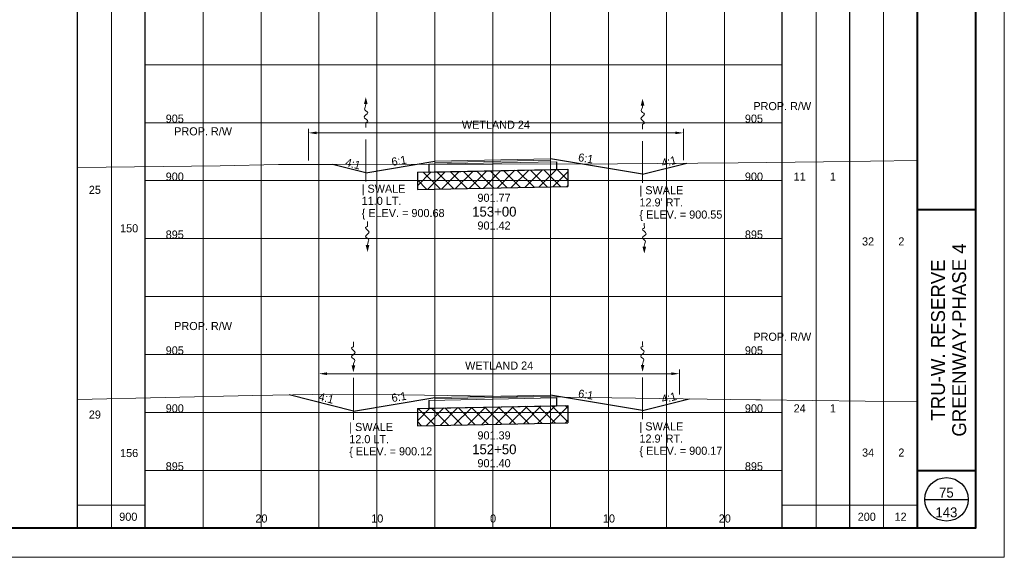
# Paper-space layout 'Layout1' of a CAD drawing. Header units: feet. Extents: x -1084 to 2301, y -843 to 1840.
# Tile 6 of 46: x 75 to 160, y 112 to 159. Entities that reach past the tile are written whole.
import ezdxf
from ezdxf.enums import TextEntityAlignment as Align

# ---------------------------------------------------------------- set-up
doc = ezdxf.new("R2010")
doc.units = ezdxf.units.FT
doc.header["$LTSCALE"] = 10
doc.header["$MEASUREMENT"] = 0
for name, pattern in [('cl5', [50, 1.25, -1.25, 45, -1.25, 1.25]), ('DGN Style 2', [42.257429, 25.354457, -16.902971]), ('DGN Style 3', [59.1604, 42.257429, -16.902971]), ('rowpr', [5.45, 1, -0.225, -0.225, 4])]:
    doc.linetypes.add(name, pattern=pattern)
for name, color, linetype, lineweight in [('DR_P_Flow_Arrow', 151, 'Continuous', 13), ('EV_Ecological_Text', 7, 'Continuous', 13), ('GE_P_CL_5', 7, 'cl5', 13), ('PV_P_Text', 7, 'Continuous', 13), ('RW_P_Fee_RW', 193, 'rowpr', 40), ('SH_Border', 7, 'Continuous', 40), ('SH_Data', 7, 'Continuous', 0), ('SH_Major_Grid_Line', 254, 'Continuous', 13), ('SH_Text', 7, 'Continuous', 13), ('TX_P_5', 7, 'Continuous', 13), ('TX_X_5', 7, 'Continuous', 0), ('XS_P_Finished_Grade', 3, 'Continuous', 30), ('XS_P_Pavt_Surface', 251, 'Continuous', 13), ('XS_P_Subgrade', 4, 'Continuous', 30), ('XS_P_Undercut', 230, 'Continuous', 30), ('XS_X_Ground_Line', 3, 'DGN Style 2', 13)]:
    doc.layers.add(name, color=color, linetype=linetype, lineweight=lineweight)
doc.layers.add('SH_Cut_Line', color=7, linetype='DGN Style 3', lineweight=0, plot=False)
doc.layers.add('XS_P_Pavt_Layers', color=251, linetype='Continuous', lineweight=0, transparency=0.5)
doc.styles.add('Slanted-Normal LS 0.50', font='font31.shx', dxfattribs={"height": 0.14})
doc.styles.add('Slanted-Normal LS 0.50_0', font='font31.shx')
doc.styles.add('Slanted-Sub Title', font='font31.shx', dxfattribs={"height": 0.17})
doc.styles.add('Style-font30', font='font30.shx')
doc.styles.add('Style-font31', font='font31.shx')
doc.dimstyles.new('Dec-1  Slanted', dxfattribs={"dimtxt": 0.14, "dimasz": 0.14, "dimexe": 0.07, "dimexo": 0.07, "dimgap": 0.07, "dimtad": 1, "dimdec": 1, "dimzin": 3, "dimdsep": 46, "dimtxsty": 'Slanted-Normal LS 0.50', "dimcen": 0.09, "dimclrd": 97, "dimclre": 97, "dimclrt": 7, "dimadec": 1, "dimazin": 3, "dimtfac": 1, "dimtdec": 1, "dimtofl": 0, "dimtmove": 1, "dimatfit": 1, "dimfxl": 1, "dimtzin": 3, "dimlwd": 0, "dimlwe": 0, "dimarcsym": 0})

# ---------------------------------------------------------------- blocks, each defined once
blk = doc.blocks.new('GPKLBL_47')
at = {"layer": 'TX_P_5', "linetype": 'Continuous', "insert": (-0.511, 0.978), "char_height": 0.7, "attachment_point": 1, "rotation": 350.53768, "line_spacing_factor": 0.6, "style": 'Style-font31'}
blk.add_mtext('4:1', dxfattribs=at)
blk = doc.blocks.new('DFL-P_9')
at = {"layer": 'DR_P_Flow_Arrow', "color": 151, "linetype": 'Continuous', "lineweight": 13}
blk.add_open_spline([(-0.08, 0), (-0.081, 0), (-0.082, 0), (-0.083, 0), (-0.094, 0), (-0.105, 0.005), (-0.116, 0.008), (-0.123, 0.01), (-0.131, 0.013), (-0.137, 0.015), (-0.152, 0.02), (-0.165, -0.02), (-0.179, -0.022), (-0.195, -0.023), (-0.212, 0.018), (-0.228, 0.02), (-0.245, 0.021), (-0.266, -0.028), (-0.284, -0.022), (-0.29, -0.02), (-0.287, 0.001), (-0.295, 0.001), (-0.313, 0), (-0.332, 0), (-0.35, 0)], degree=3, knots=[0, 0, 0, 0, 0.009646, 0.009646, 0.009646, 0.112481, 0.112481, 0.112481, 0.179673, 0.179673, 0.179673, 0.350625, 0.350625, 0.350625, 0.544565, 0.544565, 0.544565, 0.756426, 0.756426, 0.756426, 0.832712, 0.832712, 0.832712, 1, 1, 1, 1], dxfattribs=at)
at = {"layer": 'DR_P_Flow_Arrow', "color": 151, "linetype": 'Continuous', "lineweight": 0, "extrusion": (0, 0, -1)}
blk.add_solid([(0.08, 0.021), (0, 0), (0.08, -0.021)], dxfattribs=at)
blk = doc.blocks.new('GPKLBL_48')
at = {"layer": 'TX_P_5', "linetype": 'Continuous', "extrusion": (0, 0, -1), "insert": (-0.462, 0.97), "char_height": 0.7, "attachment_point": 3, "text_direction": (-0.986394, 0.164399, 0), "line_spacing_factor": 0.6, "style": 'Style-font31'}
blk.add_mtext('6:1', dxfattribs=at)
blk = doc.blocks.new('GPKLBL_49')
at = {"layer": 'TX_P_5', "linetype": 'Continuous', "insert": (-0.511, 0.978), "char_height": 0.7, "attachment_point": 1, "rotation": 350.53768, "line_spacing_factor": 0.6, "style": 'Style-font31'}
blk.add_mtext('6:1', dxfattribs=at)
blk = doc.blocks.new('DFL-P_10')
at = {"layer": 'DR_P_Flow_Arrow', "color": 151, "linetype": 'Continuous', "lineweight": 13}
blk.add_open_spline([(-0.08, 0), (-0.081, 0), (-0.082, 0), (-0.083, 0), (-0.094, 0), (-0.105, 0.005), (-0.116, 0.008), (-0.123, 0.01), (-0.131, 0.013), (-0.137, 0.015), (-0.152, 0.02), (-0.165, -0.02), (-0.179, -0.022), (-0.195, -0.023), (-0.212, 0.018), (-0.228, 0.019), (-0.245, 0.021), (-0.266, -0.028), (-0.284, -0.022), (-0.29, -0.02), (-0.287, 0.001), (-0.295, 0.001), (-0.313, 0), (-0.332, 0), (-0.35, 0)], degree=3, knots=[0, 0, 0, 0, 0.009646, 0.009646, 0.009646, 0.112481, 0.112481, 0.112481, 0.179673, 0.179673, 0.179673, 0.350625, 0.350625, 0.350625, 0.544565, 0.544565, 0.544565, 0.756426, 0.756426, 0.756426, 0.832712, 0.832712, 0.832712, 1, 1, 1, 1], dxfattribs=at)
at = {"layer": 'DR_P_Flow_Arrow', "color": 151, "linetype": 'Continuous', "lineweight": 0, "extrusion": (0, 0, -1)}
blk.add_solid([(0.08, 0.021), (0, 0), (0.08, -0.021)], dxfattribs=at)
blk = doc.blocks.new('GPKLBL_50')
at = {"layer": 'TX_P_5', "linetype": 'Continuous', "extrusion": (0, 0, -1), "insert": (-0.445, 0.967), "char_height": 0.7, "attachment_point": 3, "text_direction": (-0.986394, 0.164399, 0), "line_spacing_factor": 0.6, "style": 'Style-font31'}
blk.add_mtext('4:1', dxfattribs=at)
blk = doc.blocks.new('XS POINT_30')
at = {"layer": 'RW_P_Fee_RW', "linetype": 'Continuous', "lineweight": 13}
blk.add_line((0, 3.5), (0, -3.5), dxfattribs=at)
blk = doc.blocks.new('XS POINT_31')
at = {"layer": 'RW_P_Fee_RW', "linetype": 'Continuous', "lineweight": 13}
blk.add_line((0, 3.5), (0, -3.5), dxfattribs=at)
blk = doc.blocks.new('*D115')
at = {"layer": 'Defpoints', "color": 0, "linetype": 'Continuous', "transparency": 16777216}
for p in [(131.966, 128.343), (100.816, 126.545), (131.966, 126.183)]:
    blk.add_point(p, dxfattribs=at)
at = {"layer": 'EV_Ecological_Text', "color": 97, "linetype": 'Continuous', "lineweight": 0, "transparency": 16777216}
for p, q in [((100.816, 126.895), (100.816, 128.693)), ((131.966, 126.533), (131.966, 128.693)), ((101.516, 128.343), (131.266, 128.343))]:
    blk.add_line(p, q, dxfattribs=at)
at = {"layer": 'EV_Ecological_Text', "color": 97, "linetype": 'Continuous', "transparency": 16777216}
for points in [[(101.516, 128.46), (101.516, 128.227), (100.816, 128.343)], [(131.266, 128.46), (131.266, 128.227), (131.966, 128.343)]]:
    blk.add_solid(points, dxfattribs=at)
at = {"layer": 'EV_Ecological_Text', "color": 7, "linetype": 'Continuous', "lineweight": 0, "transparency": 16777216, "insert": (116.391, 129.043), "char_height": 0.7, "attachment_point": 5, "style": 'Slanted-Normal LS 0.50_0'}
blk.add_mtext('WETLAND 24', dxfattribs=at)
blk = doc.blocks.new('DFL-P_11')
at = {"layer": 'DR_P_Flow_Arrow', "color": 151, "linetype": 'Continuous', "lineweight": 13}
blk.add_open_spline([(-0.08, 0), (-0.081, 0), (-0.082, 0), (-0.083, 0), (-0.094, 0), (-0.105, 0.005), (-0.116, 0.008), (-0.123, 0.01), (-0.131, 0.013), (-0.137, 0.015), (-0.152, 0.02), (-0.165, -0.02), (-0.179, -0.022), (-0.195, -0.023), (-0.212, 0.018), (-0.228, 0.02), (-0.245, 0.021), (-0.266, -0.028), (-0.284, -0.022), (-0.29, -0.02), (-0.287, 0.001), (-0.295, 0.001), (-0.313, 0), (-0.332, 0), (-0.35, 0)], degree=3, knots=[0, 0, 0, 0, 0.009646, 0.009646, 0.009646, 0.112481, 0.112481, 0.112481, 0.179673, 0.179673, 0.179673, 0.350625, 0.350625, 0.350625, 0.544565, 0.544565, 0.544565, 0.756426, 0.756426, 0.756426, 0.832712, 0.832712, 0.832712, 1, 1, 1, 1], dxfattribs=at)
at = {"layer": 'DR_P_Flow_Arrow', "color": 151, "linetype": 'Continuous', "lineweight": 0, "extrusion": (0, 0, -1)}
blk.add_solid([(0.08, 0.021), (0, 0), (0.08, -0.021)], dxfattribs=at)
blk = doc.blocks.new('GPKLBL_51')
at = {"layer": 'TX_P_5', "linetype": 'Continuous', "insert": (-0.511, 0.978), "char_height": 0.7, "attachment_point": 1, "rotation": 350.53768, "line_spacing_factor": 0.6, "style": 'Style-font31'}
blk.add_mtext('4:1', dxfattribs=at)
blk = doc.blocks.new('DFL-P_12')
at = {"layer": 'DR_P_Flow_Arrow', "color": 151, "linetype": 'Continuous', "lineweight": 13}
blk.add_open_spline([(-0.08, 0), (-0.081, 0), (-0.082, 0), (-0.083, 0), (-0.094, 0), (-0.105, 0.005), (-0.116, 0.008), (-0.123, 0.01), (-0.131, 0.013), (-0.137, 0.015), (-0.152, 0.02), (-0.165, -0.02), (-0.179, -0.022), (-0.195, -0.023), (-0.212, 0.018), (-0.228, 0.02), (-0.245, 0.021), (-0.266, -0.028), (-0.284, -0.022), (-0.29, -0.02), (-0.287, 0.001), (-0.295, 0.001), (-0.313, 0), (-0.332, 0), (-0.35, 0)], degree=3, knots=[0, 0, 0, 0, 0.009646, 0.009646, 0.009646, 0.112481, 0.112481, 0.112481, 0.179673, 0.179673, 0.179673, 0.350625, 0.350625, 0.350625, 0.544565, 0.544565, 0.544565, 0.756426, 0.756426, 0.756426, 0.832712, 0.832712, 0.832712, 1, 1, 1, 1], dxfattribs=at)
at = {"layer": 'DR_P_Flow_Arrow', "color": 151, "linetype": 'Continuous', "lineweight": 0, "extrusion": (0, 0, -1)}
blk.add_solid([(0.08, 0.021), (0, 0), (0.08, -0.021)], dxfattribs=at)
blk = doc.blocks.new('GPKLBL_52')
at = {"layer": 'TX_P_5', "linetype": 'Continuous', "extrusion": (0, 0, -1), "insert": (-0.462, 0.97), "char_height": 0.7, "attachment_point": 3, "text_direction": (-0.986394, 0.164399, 0), "line_spacing_factor": 0.6, "style": 'Style-font31'}
blk.add_mtext('6:1', dxfattribs=at)
blk = doc.blocks.new('GPKLBL_53')
at = {"layer": 'TX_P_5', "linetype": 'Continuous', "insert": (-0.511, 0.978), "char_height": 0.7, "attachment_point": 1, "rotation": 350.53768, "line_spacing_factor": 0.6, "style": 'Style-font31'}
blk.add_mtext('6:1', dxfattribs=at)
blk = doc.blocks.new('GPKLBL_54')
at = {"layer": 'TX_P_5', "linetype": 'Continuous', "extrusion": (0, 0, -1), "insert": (-0.445, 0.967), "char_height": 0.7, "attachment_point": 3, "text_direction": (-0.986394, 0.164399, 0), "line_spacing_factor": 0.6, "style": 'Style-font31'}
blk.add_mtext('4:1', dxfattribs=at)
blk = doc.blocks.new('DFL-P_13')
at = {"layer": 'DR_P_Flow_Arrow', "color": 151, "linetype": 'Continuous', "lineweight": 13}
blk.add_open_spline([(-0.08, 0), (-0.081, 0), (-0.082, 0), (-0.083, 0), (-0.094, 0), (-0.105, 0.005), (-0.116, 0.008), (-0.123, 0.01), (-0.131, 0.013), (-0.137, 0.015), (-0.152, 0.02), (-0.165, -0.02), (-0.179, -0.022), (-0.195, -0.023), (-0.212, 0.018), (-0.228, 0.02), (-0.245, 0.021), (-0.266, -0.028), (-0.284, -0.022), (-0.29, -0.02), (-0.287, 0.001), (-0.295, 0.001), (-0.313, 0), (-0.332, 0), (-0.35, 0)], degree=3, knots=[0, 0, 0, 0, 0.009646, 0.009646, 0.009646, 0.112481, 0.112481, 0.112481, 0.179673, 0.179673, 0.179673, 0.350625, 0.350625, 0.350625, 0.544565, 0.544565, 0.544565, 0.756426, 0.756426, 0.756426, 0.832712, 0.832712, 0.832712, 1, 1, 1, 1], dxfattribs=at)
at = {"layer": 'DR_P_Flow_Arrow', "color": 151, "linetype": 'Continuous', "lineweight": 0, "extrusion": (0, 0, -1)}
blk.add_solid([(0.08, 0.021), (0, 0), (0.08, -0.021)], dxfattribs=at)
blk = doc.blocks.new('DFL-P_14')
at = {"layer": 'DR_P_Flow_Arrow', "color": 151, "linetype": 'Continuous', "lineweight": 13}
blk.add_open_spline([(-0.08, 0), (-0.081, 0), (-0.082, 0), (-0.083, 0), (-0.094, 0), (-0.105, 0.005), (-0.116, 0.008), (-0.123, 0.01), (-0.131, 0.013), (-0.137, 0.015), (-0.152, 0.02), (-0.165, -0.02), (-0.179, -0.022), (-0.195, -0.023), (-0.212, 0.018), (-0.228, 0.02), (-0.245, 0.021), (-0.266, -0.028), (-0.284, -0.022), (-0.29, -0.02), (-0.287, 0.001), (-0.295, 0.001), (-0.313, 0), (-0.332, 0), (-0.35, 0)], degree=3, knots=[0, 0, 0, 0, 0.009646, 0.009646, 0.009646, 0.112481, 0.112481, 0.112481, 0.179673, 0.179673, 0.179673, 0.350625, 0.350625, 0.350625, 0.544565, 0.544565, 0.544565, 0.756426, 0.756426, 0.756426, 0.832712, 0.832712, 0.832712, 1, 1, 1, 1], dxfattribs=at)
at = {"layer": 'DR_P_Flow_Arrow', "color": 151, "linetype": 'Continuous', "lineweight": 0, "extrusion": (0, 0, -1)}
blk.add_solid([(0.08, 0.021), (0, 0), (0.08, -0.021)], dxfattribs=at)
blk = doc.blocks.new('XS POINT_32')
at = {"layer": 'RW_P_Fee_RW', "linetype": 'Continuous', "lineweight": 13}
blk.add_line((0, 3.5), (0, -3.5), dxfattribs=at)
blk = doc.blocks.new('XS POINT_33')
at = {"layer": 'RW_P_Fee_RW', "linetype": 'Continuous', "lineweight": 13}
blk.add_line((0, 3.5), (0, -3.5), dxfattribs=at)
blk = doc.blocks.new('*D127')
at = {"layer": 'Defpoints', "color": 0, "linetype": 'Continuous', "transparency": 16777216}
for p in [(132.291, 149.123), (99.928, 146.391), (132.291, 146.426)]:
    blk.add_point(p, dxfattribs=at)
at = {"layer": 'EV_Ecological_Text', "color": 97, "linetype": 'Continuous', "lineweight": 0, "transparency": 16777216}
for p, q in [((99.928, 146.741), (99.928, 149.473)), ((100.628, 149.123), (131.591, 149.123)), ((132.291, 146.776), (132.291, 149.473))]:
    blk.add_line(p, q, dxfattribs=at)
at = {"layer": 'EV_Ecological_Text', "color": 97, "linetype": 'Continuous', "transparency": 16777216}
for points in [[(100.628, 149.24), (100.628, 149.007), (99.928, 149.123)], [(131.591, 149.24), (131.591, 149.007), (132.291, 149.123)]]:
    blk.add_solid(points, dxfattribs=at)
at = {"layer": 'EV_Ecological_Text', "color": 7, "linetype": 'Continuous', "lineweight": 0, "transparency": 16777216, "insert": (116.11, 149.823), "char_height": 0.7, "attachment_point": 5, "style": 'Slanted-Normal LS 0.50_0'}
blk.add_mtext('WETLAND 24', dxfattribs=at)

psp = doc.layouts.get("Layout1")

# ---------------------------------------------------------------- hatches: boundary and pattern name
at = {"layer": 'XS_P_Undercut', "lineweight": 0}
h = psp.add_hatch(dxfattribs=at)
h.set_pattern_fill('CROSSHATCH', color=256, style=0, pattern_type=2)
h.set_pattern_definition([(45, (120.78395, 145.3984), (-0.589255, 0.589255), []), (315, (120.78395, 145.3984), (0.589255, 0.589255), [])])
h.paths.add_polyline_path([(109.332, 145.723), (109.332, 144.223), (122.332, 144.483), (122.332, 145.983), (121.332, 145.963), (110.332, 145.743)])
h = psp.add_hatch(dxfattribs=at)
h.set_pattern_fill('CROSSHATCH', color=256, style=0, pattern_type=2)
h.set_pattern_definition([(45, (119.3155, 124.8408), (-0.589255, 0.589255), []), (315, (119.3155, 124.8408), (0.589255, 0.589255), [])])
h.paths.add_polyline_path([(110.332, 125.363), (109.332, 125.343), (109.332, 123.843), (122.332, 124.103), (122.332, 125.603), (121.332, 125.583)])

# ---------------------------------------------------------------- linework, layer by layer
at = {"layer": 'GE_P_CL_5'}
for p, q in [((104.878, 148.537), (104.878, 144.933)), ((128.773, 148.406), (128.773, 144.802)), ((103.808, 127.978), (103.808, 124.375)), ((128.773, 128.026), (128.773, 124.422))]:
    psp.add_line(p, q, dxfattribs=at)
at = {"layer": 'SH_Border', "color": 7, "linetype": 'Continuous', "lineweight": 40}
for p, q in [((152.5, 115), (152.5, 220)), ((152.5, 142.5), (157.5, 142.5)), ((152.5, 120), (157.5, 120))]:
    psp.add_line(p, q, dxfattribs=at)
at = {"layer": 'SH_Border', "color": 7, "linetype": 'Continuous', "lineweight": 40, "flags": 128}
psp.add_lwpolyline([(0, 220), (157.5, 220), (157.5, 115), (0, 115), (0, 220)], close=True, dxfattribs=at)
at = {"layer": 'SH_Cut_Line', "color": 7, "linetype": 'DGN Style 3', "lineweight": 0, "flags": 128}
psp.add_lwpolyline([(-10, 112.5), (160, 112.5), (160, 222.5), (-10, 222.5), (-10, 112.5)], close=True, dxfattribs=at)
at = {"layer": 'SH_Data', "color": 7, "linetype": 'Continuous', "lineweight": 30}
for p, q in [((80, 115), (80, 220)), ((85.832, 115), (85.832, 220)), ((140.833, 115), (140.833, 220)), ((146.667, 115), (146.667, 220)), ((153.125, 117.5), (156.875, 117.5))]:
    psp.add_line(p, q, dxfattribs=at)
at = {"layer": 'SH_Data', "color": 7, "linetype": 'Continuous', "lineweight": 13}
for p, q in [((82.916, 115), (82.916, 218.75)), ((143.75, 115), (143.75, 218.75)), ((149.583, 115), (149.583, 218.75)), ((80, 117), (85.832, 117)), ((140.833, 117), (152.5, 117))]:
    psp.add_line(p, q, dxfattribs=at)
at = {"layer": 'SH_Data', "color": 7, "linetype": 'Continuous', "lineweight": 30}
psp.add_circle((155, 117.5), 1.875, dxfattribs=at)
at = {"layer": 'SH_Major_Grid_Line', "color": 254, "linetype": 'Continuous', "lineweight": 13}
for p, q in [((90.832, 115), (90.832, 220)), ((95.832, 115), (95.832, 220)), ((100.832, 115), (100.832, 220)), ((105.832, 115), (105.832, 220)), ((110.832, 115), (110.832, 220)), ((115.832, 115), (115.832, 220)), ((120.832, 115), (120.832, 220)), ((125.832, 115), (125.832, 220)), ((130.833, 115), (130.833, 220)), ((135.833, 115), (135.833, 220)), ((85.832, 155), (140.833, 155)), ((85.832, 150), (140.833, 150)), ((85.832, 145), (140.833, 145)), ((85.832, 140), (140.833, 140)), ((85.832, 135), (140.833, 135)), ((85.832, 130), (140.833, 130)), ((85.832, 125), (140.833, 125)), ((85.832, 120), (140.833, 120))]:
    psp.add_line(p, q, dxfattribs=at)
at = {"layer": 'XS_P_Finished_Grade'}
for p, q in [((104.878, 145.678), (102.012, 146.394)), ((104.878, 145.678), (110.832, 146.67)), ((128.773, 145.547), (120.832, 146.87)), ((128.773, 145.547), (132.603, 146.504)), ((103.808, 125.119), (98.255, 126.507)), ((103.808, 125.119), (110.832, 126.29)), ((128.773, 125.167), (120.832, 126.49)), ((128.773, 125.167), (132.793, 126.171))]:
    psp.add_line(p, q, dxfattribs=at)
at = {"layer": 'XS_P_Pavt_Layers', "color": 2, "lineweight": 13}
for p, q in [((110.332, 146.41), (121.332, 146.63)), ((110.832, 146.566), (120.832, 146.766)), ((110.332, 126.03), (121.332, 126.25)), ((110.832, 126.186), (120.832, 126.386))]:
    psp.add_line(p, q, dxfattribs=at)
at = {"layer": 'XS_P_Pavt_Surface', "color": 193}
for p, q in [((110.832, 146.67), (120.832, 146.87)), ((110.832, 146.67), (110.832, 146.42)), ((120.832, 146.87), (120.832, 146.62)), ((110.832, 126.29), (120.832, 126.49)), ((110.832, 126.29), (110.832, 126.04)), ((120.832, 126.49), (120.832, 126.24))]:
    psp.add_line(p, q, dxfattribs=at)
at = {"layer": 'XS_P_Subgrade'}
for p, q in [((110.332, 146.41), (110.332, 145.743)), ((121.332, 146.63), (121.332, 145.963)), ((110.332, 145.743), (121.332, 145.963)), ((110.332, 126.03), (110.332, 125.363)), ((121.332, 126.25), (121.332, 125.583)), ((110.332, 125.363), (121.332, 125.583))]:
    psp.add_line(p, q, dxfattribs=at)
at = {"layer": 'XS_P_Undercut'}
for p, q in [((109.332, 145.723), (122.332, 145.983)), ((109.332, 145.723), (109.332, 144.223)), ((122.332, 145.983), (122.332, 144.483)), ((109.332, 144.223), (122.332, 144.483)), ((109.332, 125.343), (122.332, 125.603)), ((109.332, 125.343), (109.332, 123.843)), ((122.332, 125.603), (122.332, 124.103)), ((109.332, 123.843), (122.332, 124.103))]:
    psp.add_line(p, q, dxfattribs=at)
at = {"layer": 'XS_P_Undercut', "lineweight": 0, "flags": 128}
for points in [[(109.332, 145.723), (109.332, 144.223), (122.332, 144.483), (122.332, 145.983), (121.332, 145.963), (110.332, 145.743), (109.332, 145.723)], [(110.332, 125.363), (109.332, 125.343), (109.332, 123.843), (122.332, 124.103), (122.332, 125.603), (121.332, 125.583), (110.332, 125.363)]]:
    psp.add_lwpolyline(points, close=True, dxfattribs=at)
at = {"layer": 'XS_X_Ground_Line', "flags": 128}
for points in [[(80, 146.132), (92.312, 146.284), (97.352, 146.387), (102.417, 146.395), (115.832, 146.423), (126.599, 146.446), (137.019, 146.547), (144.377, 146.616), (152.5, 146.738)], [(80, 126.123), (95.132, 126.461), (101.999, 126.563), (106.025, 126.54), (115.833, 126.405), (136.38, 126.122), (138.541, 126.095), (138.963, 126.08), (152.5, 125.928)]]:
    psp.add_lwpolyline(points, dxfattribs=at)

# ---------------------------------------------------------------- block references
at = {"layer": 'DR_P_Flow_Arrow', "color": 151, "linetype": 'Continuous', "lineweight": 0, "xscale": 7.5, "yscale": 7.5, "zscale": 7.5}
for name, p, rotation in [('DFL-P_12', (104.878, 152.209), 89.99999999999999), ('DFL-P_14', (128.773, 152.077), 89.99999999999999), ('DFL-P_11', (105.026, 138.841), 269.9999999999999), ('DFL-P_13', (128.921, 138.71), 269.9999999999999), ('DFL-P_9', (103.808, 128.457), 270), ('DFL-P_10', (128.773, 128.505), 270)]:
    psp.add_blockref(name, p, dxfattribs=dict(at, rotation=rotation))
at = {"layer": 'RW_P_Fee_RW', "linetype": 'Continuous', "lineweight": 13}
for name, p in [('XS POINT_33', (140.832, 147.34)), ('XS POINT_32', (90.832, 145.163)), ('XS POINT_30', (90.833, 128.365)), ('XS POINT_31', (140.833, 127.439))]:
    psp.add_blockref(name, p, dxfattribs=at)
at = {"layer": 'TX_P_5', "linetype": 'Continuous', "extrusion": (0, 0, -1)}
for name, p in [('GPKLBL_52', (-107.863, 146.202)), ('GPKLBL_48', (-107.863, 125.822))]:
    psp.add_blockref(name, p, dxfattribs=at)
at = {"layer": 'TX_P_5', "linetype": 'Continuous'}
for name, p in [('GPKLBL_53', (123.802, 146.402)), ('GPKLBL_49', (123.802, 126.022))]:
    psp.add_blockref(name, p, dxfattribs=at)
at = {"layer": 'TX_P_5', "linetype": 'Continuous', "extrusion": (0, 0, -1), "rotation": 355.4260787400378}
for name, p in [('GPKLBL_54', (-131.227, 146.151)), ('GPKLBL_50', (-131.227, 125.771))]:
    psp.add_blockref(name, p, dxfattribs=at)
at = {"layer": 'TX_P_5', "linetype": 'Continuous', "rotation": 355.4260787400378}
for name, p in [('GPKLBL_51', (103.658, 145.936)), ('GPKLBL_47', (101.355, 125.723))]:
    psp.add_blockref(name, p, dxfattribs=at)

# ---------------------------------------------------------------- texts
at = {"layer": 'PV_P_Text', "style": 'Slanted-Normal LS 0.50'}
for s, p in [('901.77', (115.95, 143.175)), ('901.39', (115.95, 122.669))]:
    psp.add_text(s, height=0.7, dxfattribs=at).set_placement(p, align=Align.CENTER)
at = {"layer": 'RW_P_Fee_RW', "linetype": 'Continuous', "lineweight": 13, "char_height": 0.7, "attachment_point": 2, "line_spacing_factor": 0.9, "style": 'Style-font31'}
for insert in [(140.832, 151.782), (90.832, 149.605), (90.833, 132.807), (140.833, 131.881)]:
    psp.add_mtext('PROP. R/W', dxfattribs=dict(at, insert=insert))
at = {"layer": 'SH_Data', "lineweight": 13, "insert": (155, 115.942), "char_height": 0.85, "attachment_point": 8, "line_spacing_factor": 0.6, "style": 'Style-font30'}
psp.add_mtext('143\\P', dxfattribs=at)
at = {"layer": 'SH_Text', "style": 'Style-font31'}
for s, p in [('905', (88.386, 150)), ('905', (138.386, 150)), ('900', (88.386, 145)), ('900', (138.386, 145)), ('11', (142.336, 145)), ('1', (145.206, 145)), ('25', (81.489, 143.858)), ('150', (84.448, 140.541)), ('895', (88.386, 140)), ('895', (138.386, 140)), ('32', (148.239, 139.405)), ('2', (151.111, 139.405)), ('905', (88.386, 130)), ('905', (138.386, 130)), ('29', (81.489, 124.464)), ('900', (88.386, 125)), ('900', (138.386, 125)), ('24', (142.336, 125)), ('1', (145.206, 125)), ('156', (84.448, 121.148)), ('34', (148.239, 121.187)), ('2', (151.111, 121.187)), ('895', (88.386, 120)), ('895', (138.386, 120)), ('20', (95.868, 115.5)), ('10', (105.868, 115.5)), ('0', (115.868, 115.5)), ('0', (115.868, 115.5)), ('10', (125.868, 115.5)), ('20', (135.868, 115.5))]:
    psp.add_text(s, height=0.7, dxfattribs=at).set_placement(p, align=Align.CENTER)
for s, p in [('900', (84.375, 116)), ('200', (148.125, 116)), ('12', (151.042, 116))]:
    psp.add_text(s, height=0.7, dxfattribs=at).set_placement(p, align=Align.MIDDLE_CENTER)
at = {"layer": 'SH_Text', "insert": (155.2, 131.25), "char_height": 1.2, "attachment_point": 5, "rotation": 90, "line_spacing_factor": 0.9125, "style": 'Slanted-Normal LS 0.50'}
psp.add_mtext('\\Ffont70;TRU-W. RESERVE\\PGREENWAY-PHASE 4', dxfattribs=at)
at = {"layer": 'TX_P_5', "style": 'Slanted-Sub Title'}
for s, p in [('153+00', (115.974, 142.325)), ('152+50', (115.974, 121.819))]:
    psp.add_text(s, height=0.85, dxfattribs=at).set_placement(p, align=Align.MIDDLE_CENTER)
at = {"layer": 'TX_P_5', "line_spacing_factor": 0.9}
for s, insert, char_height, attachment_point, style in [('| SWALE\\P11.0 LT.\\P\\{ ELEV. = 900.68', (104.522, 144.656), 0.7, 1, 'Slanted-Normal LS 0.50'), ("| SWALE\\P12.9' RT.\\P\\{ ELEV. = 900.55", (128.504, 144.525), 0.7, 1, 'Slanted-Normal LS 0.50'), ('| SWALE\\P12.0 LT.\\P\\{ ELEV. = 900.12', (103.452, 124.097), 0.7, 1, 'Slanted-Normal LS 0.50'), ("| SWALE\\P12.9' RT.\\P\\{ ELEV. = 900.17", (128.504, 124.145), 0.7, 1, 'Slanted-Normal LS 0.50'), ('75\\P', (155, 117.642), 0.85, 8, 'Style-font30'), ('143\\P', (155, 115.942), 0.85, 8, 'Style-font30')]:
    psp.add_mtext(s, dxfattribs=dict(at, insert=insert, char_height=char_height, attachment_point=attachment_point, style=style))
at = {"layer": 'TX_X_5', "linetype": 'Continuous', "style": 'Style-font31'}
for s, p in [('901.42', (115.95, 141.475)), ('901.40', (115.95, 120.969))]:
    psp.add_text(s, height=0.7, dxfattribs=at).set_placement(p, align=Align.TOP_CENTER)

# ---------------------------------------------------------------- dimensions: what is measured, and where the dimension line sits
at = {"layer": 'EV_Ecological_Text', "color": 97, "linetype": 'Continuous', "lineweight": 0}
for base, p1, p2, picture, middle in [((132.291, 149.123), (99.928, 146.391), (132.291, 146.426), '*D127', (116.11, 149.823)), ((131.966, 128.343), (100.816, 126.545), (131.966, 126.183), '*D115', (116.391, 129.043))]:
    dim = psp.add_linear_dim(base=base, p1=p1, p2=p2, text='WETLAND 24', dimstyle='Dec-1  Slanted', override={"dimtxt": 0.7, "dimasz": 0.7, "dimexe": 0.35, "dimexo": 0.35, "dimgap": 0.35, "dimtxsty": 'Slanted-Normal LS 0.50_0', "dimatfit": 3}, dxfattribs=at)
    dim.commit()
    dim.dimension.update_dxf_attribs({"geometry": picture, "text_midpoint": middle})

doc.saveas('drawing.dxf')
